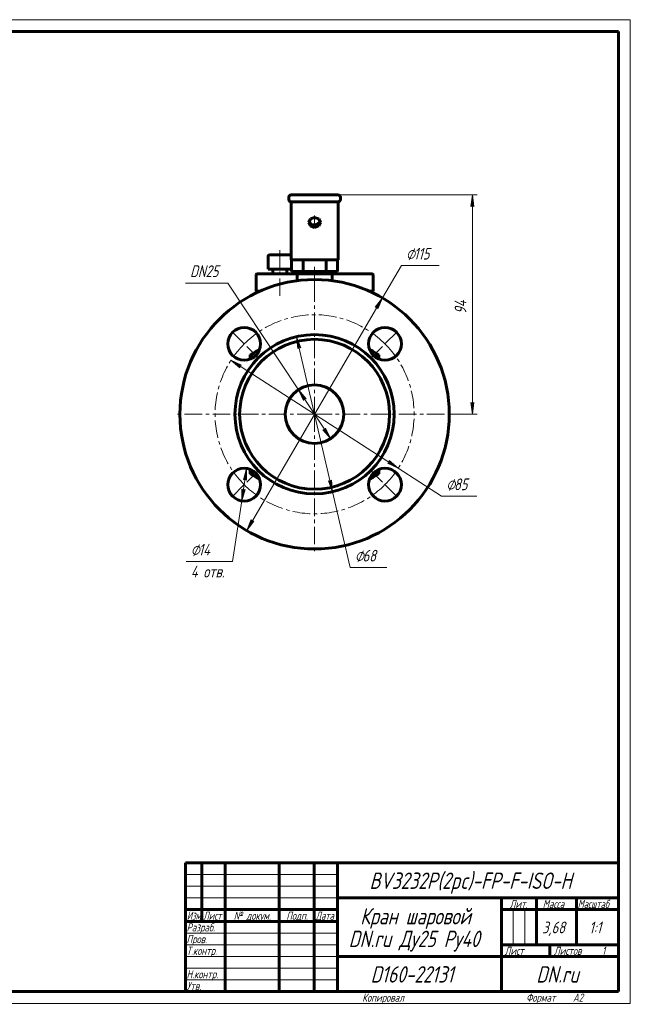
# Model space of a CAD drawing. Header units: millimetres. Extents: x 0 to 594, y 0 to 420.
# Tile 3 of 3: x 333 to 594, y 0 to 420. Entities that reach past the tile are written whole.
import ezdxf

# ---------------------------------------------------------------- set-up
doc = ezdxf.new("R2010")
doc.units = ezdxf.units.MM
for name, pattern in [('K5LT_AXLED', [12, 7.5, -1.5, 1.5, -1.5]), ('K5LT_BASIC', [0]), ('K5LT_THIN', [0])]:
    doc.linetypes.add(name, pattern=pattern)
doc.layers.add('Системный слой', color=7, linetype='Continuous')
doc.layers.add('Системный слой (1)', color=251, linetype='Continuous', true_color=0x6c6c6c)
doc.styles.add('KDIMTEXTSTYLE', font='txt', dxfattribs={"width": 0.96, "oblique": 15, "height": 5})
doc.styles.add('KTEXTSTYLE', font='txt', dxfattribs={"width": 0.96, "height": 5})
doc.dimstyles.new('KDIMSTYLE (1.00)', dxfattribs={"dimtxt": 5, "dimasz": 1, "dimexe": 2, "dimexo": 0, "dimgap": 1, "dimtad": 1, "dimtxsty": 'KDIMTEXTSTYLE', "dimsah": 1, "dimcen": 0, "dimdle": 1, "dimadec": 0, "dimazin": 0, "dimtfac": 0.667, "dimtmove": 0, "dimatfit": 3, "dimfxl": 1, "dimtvp": 1, "dimtolj": 1, "dimtzin": 0, "dimarcsym": 0})

# ---------------------------------------------------------------- blocks, each defined once
blk = doc.blocks.new('U10')
at = {"layer": 'Системный слой (1)', "color": 143, "linetype": 'K5LT_BASIC', "lineweight": 60, "true_color": 0x33acca}
for p, q in [((439.71, 313.53), (439.33, 313.52)), ((439.33, 313.52), (440.11, 313.52)), ((442.4, 313.54), (439.71, 313.53)), ((440.11, 313.52), (441.28, 313.51)), ((446.23, 313.54), (442.4, 313.54)), ((448.55, 313.53), (446.23, 313.54)), ((447.38, 313.51), (449.24, 313.52)), ((449.33, 313.52), (448.55, 313.53)), ((449.24, 313.52), (449.33, 313.52))]:
    blk.add_line(p, q, dxfattribs=at)
blk = doc.blocks.new('U11')
at = {"layer": 'Системный слой (1)', "color": 143, "linetype": 'K5LT_BASIC', "lineweight": 60, "true_color": 0x33acca}
for p, q in [((456.68, 333.45), (457.41, 334.98)), ((457.41, 331.92), (456.68, 333.45)), ((457.41, 334.98), (459.18, 335.61)), ((459.18, 335.61), (460.95, 334.98)), ((460.95, 334.98), (461.68, 333.45)), ((461.68, 333.45), (460.95, 331.92)), ((459.18, 331.28), (457.41, 331.92)), ((460.95, 331.92), (459.18, 331.28))]:
    blk.add_line(p, q, dxfattribs=at)
blk = doc.blocks.new('U12')
at = {"layer": 'Системный слой (1)', "color": 143, "linetype": 'K5LT_BASIC', "lineweight": 60, "true_color": 0x33acca}
for p, q in [((456.75, 333.95), (457.87, 332.6)), ((457.87, 332.6), (459.76, 332.34)), ((459.76, 332.34), (461.31, 333.31)), ((461.31, 333.31), (461.61, 333.95))]:
    blk.add_line(p, q, dxfattribs=at)
blk = doc.blocks.new('U13')
at = {"layer": 'Системный слой (1)', "color": 30, "linetype": 'K5LT_AXLED', "lineweight": 18, "true_color": 0xff8000}
for q in [(459.18, 311.02), (399.68, 251.52), (518.68, 251.52), (459.18, 192.02)]:
    blk.add_line((459.18, 251.52), q, dxfattribs=at)
blk = doc.blocks.new('U14')
at = {"layer": 'Системный слой (1)', "color": 30, "linetype": 'K5LT_AXLED', "lineweight": 18, "true_color": 0xff8000}
for p, q in [((429.13, 281.58), (422.77, 287.94)), ((489.23, 281.58), (495.6, 287.94)), ((435.49, 275.21), (429.13, 281.58)), ((482.87, 275.21), (489.23, 281.58)), ((435.49, 227.84), (429.13, 221.47)), ((482.87, 227.84), (489.23, 221.47)), ((429.13, 221.47), (422.77, 215.11)), ((489.23, 221.47), (495.6, 215.11))]:
    blk.add_line(p, q, dxfattribs=at)
for start, end in [(45, 135), (135, 225), (315, 45), (225, 315)]:
    blk.add_arc((459.18, 251.52), 42.5, start, end, dxfattribs=at)
blk = doc.blocks.new('D5')
at = {"layer": 'Системный слой (1)'}
for points in [[(527.24, 340.2), (526.58, 345.2), (525.92, 340.2), (526.58, 340.7)], [(526.58, 251.52), (527.24, 256.52), (526.58, 256.02), (525.92, 256.52)]]:
    blk.add_hatch(color=7, dxfattribs=at).paths.add_polyline_path(points)
at = {"layer": 'Системный слой (1)', "color": 7, "linetype": 'K5LT_THIN', "lineweight": 18, "true_color": 0xffffff}
for p, q in [((469.18, 345.2), (528.58, 345.2)), ((525.92, 340.2), (526.58, 345.2)), ((526.58, 345.2), (527.24, 340.2)), ((526.58, 340.7), (525.92, 340.2)), ((527.24, 340.2), (526.58, 340.7)), ((526.58, 251.52), (525.92, 256.52)), ((525.92, 256.52), (526.58, 256.02)), ((526.58, 256.02), (527.24, 256.52)), ((527.24, 256.52), (526.58, 251.52)), ((516.68, 251.52), (528.58, 251.52))]:
    blk.add_line(p, q, dxfattribs=at)
blk.add_wipeout([(525.58, 294.34), (518.2, 294.34), (518.2, 302.06), (525.58, 302.06)]).dxf.layer = 'Системный слой (1)'
blk.add_line((526.58, 345.2), (526.58, 251.52), dxfattribs=at)
at = {"layer": 'Системный слой (1)', "color": 7, "insert": (518.99, 294.34), "char_height": 5, "attachment_point": 1, "rotation": 90, "style": 'KTEXTSTYLE'}
blk.add_mtext('\\fArial|b0|c204|p34;\\H5.0;\\W1.000;\\Q15;\\fGOST Type AU|b0|i0|c204|p34;\\Q15;\\W0.960;94', dxfattribs=at)
blk = doc.blocks.new('KDIMARROW_01')
at = {"layer": 'Системный слой'}
blk.add_hatch(color=0, dxfattribs=at).paths.add_polyline_path([(-5, -0.66), (0, 0), (-5, 0.66), (-4.5, 0)])
at = {"layer": 'Системный слой', "color": 0, "linetype": 'K5LT_THIN', "lineweight": 18}
for p, q in [((-4.5, 0), (-5, 0.66)), ((-5, 0.66), (0, 0)), ((0, 0), (-5, -0.66)), ((-5, -0.66), (-4.5, 0))]:
    blk.add_line(p, q, dxfattribs=at)
at = {"layer": 'Системный слой (1)', "color": 0, "linetype": 'K5LT_THIN', "lineweight": 18}
blk.add_line((235.13, 74), (234.13, 74), dxfattribs=at)
blk = doc.blocks.new('D6')
at = {"layer": 'Системный слой (1)'}
for points in [[(486.22, 296.53), (488.17, 301.18), (485.08, 297.2), (485.9, 297.3)], [(430.19, 201.87), (433.28, 205.85), (432.46, 205.75), (432.14, 206.52)]]:
    blk.add_hatch(color=7, dxfattribs=at).paths.add_polyline_path(points)
at = {"layer": 'Системный слой (1)', "color": 7, "linetype": 'K5LT_THIN', "lineweight": 18, "true_color": 0xffffff}
for p, q in [((430.19, 201.87), (488.17, 301.18)), ((485.08, 297.2), (488.17, 301.18)), ((488.17, 301.18), (486.22, 296.53)), ((485.9, 297.3), (485.08, 297.2)), ((486.22, 296.53), (485.9, 297.3)), ((430.19, 201.87), (432.14, 206.52)), ((432.14, 206.52), (432.46, 205.75)), ((433.28, 205.85), (430.19, 201.87)), ((432.46, 205.75), (433.28, 205.85))]:
    blk.add_line(p, q, dxfattribs=at)
blk.add_wipeout([(498.23, 315.99), (498.23, 323.37), (509.89, 323.37), (509.89, 315.99)]).dxf.layer = 'Системный слой (1)'
for p, q in [((488.17, 301.18), (496.23, 314.99)), ((496.23, 314.99), (512.37, 314.99))]:
    blk.add_line(p, q, dxfattribs=at)
at = {"layer": 'Системный слой (1)', "color": 7, "char_height": 5, "attachment_point": 1, "style": 'KTEXTSTYLE'}
for s, insert in [('\\fArial|b0|c204|p34;\\H5.0;\\W1.000;\\Q15;\\fGOST Type AU|b0|i0|c204|p34;\\Q15;\\W0.960;⌀', (498.23, 322.58)), ('\\fArial|b0|c204|p34;\\H5.0;\\W1.000;\\Q15;\\fGOST Type AU|b0|i0|c204|p34;\\Q15;\\W0.960;115', (501.54, 322.58))]:
    blk.add_mtext(s, dxfattribs=dict(at, insert=insert))
blk = doc.blocks.new('D7')
at = {"layer": 'Системный слой (1)'}
for points in [[(428.03, 272.42), (423.48, 274.58), (427.32, 271.31), (427.26, 272.14)], [(494.89, 228.47), (491.04, 231.74), (491.11, 230.91), (490.33, 230.63)]]:
    blk.add_hatch(color=7, dxfattribs=at).paths.add_polyline_path(points)
at = {"layer": 'Системный слой (1)', "color": 7, "linetype": 'K5LT_THIN', "lineweight": 18, "true_color": 0xffffff}
for p, q in [((423.48, 274.58), (428.03, 272.42)), ((427.32, 271.31), (423.48, 274.58)), ((423.48, 274.58), (494.89, 228.47)), ((428.03, 272.42), (427.26, 272.14)), ((427.26, 272.14), (427.32, 271.31)), ((491.11, 230.91), (491.04, 231.74)), ((491.04, 231.74), (494.89, 228.47)), ((490.33, 230.63), (491.11, 230.91)), ((494.89, 228.47), (490.33, 230.63))]:
    blk.add_line(p, q, dxfattribs=at)
blk.add_wipeout([(515.39, 217.52), (515.39, 224.91), (526.03, 224.91), (526.03, 217.52)]).dxf.layer = 'Системный слой (1)'
for p, q in [((494.89, 228.47), (513.39, 216.52)), ((513.39, 216.52), (528.47, 216.52))]:
    blk.add_line(p, q, dxfattribs=at)
at = {"layer": 'Системный слой (1)', "color": 7, "char_height": 5, "attachment_point": 1, "style": 'KTEXTSTYLE'}
for s, insert in [('\\fArial|b0|c204|p34;\\H5.0;\\W1.000;\\Q15;\\fGOST Type AU|b0|i0|c204|p34;\\Q15;\\W0.960;⌀', (515.39, 224.11)), ('\\fArial|b0|c204|p34;\\H5.0;\\W1.000;\\Q15;\\fGOST Type AU|b0|i0|c204|p34;\\Q15;\\W0.960;85', (518.7, 224.11))]:
    blk.add_mtext(s, dxfattribs=dict(at, insert=insert))
blk = doc.blocks.new('D8')
at = {"layer": 'Системный слой (1)'}
for points in [[(453.27, 279.92), (451.5, 284.65), (451.99, 279.63), (452.52, 280.26)], [(466.86, 218.4), (466.37, 223.42), (465.85, 222.79), (465.09, 223.13)]]:
    blk.add_hatch(color=7, dxfattribs=at).paths.add_polyline_path(points)
at = {"layer": 'Системный слой (1)', "color": 7, "linetype": 'K5LT_THIN', "lineweight": 18, "true_color": 0xffffff}
for p, q in [((451.5, 284.65), (453.27, 279.92)), ((451.99, 279.63), (451.5, 284.65)), ((451.5, 284.65), (466.86, 218.4)), ((452.52, 280.26), (451.99, 279.63)), ((453.27, 279.92), (452.52, 280.26)), ((466.86, 218.4), (465.09, 223.13)), ((465.09, 223.13), (465.85, 222.79)), ((465.85, 222.79), (466.37, 223.42)), ((466.37, 223.42), (466.86, 218.4))]:
    blk.add_line(p, q, dxfattribs=at)
blk.add_wipeout([(476.37, 187.04), (476.37, 194.42), (487.52, 194.42), (487.52, 187.04)]).dxf.layer = 'Системный слой (1)'
for p, q in [((466.86, 218.4), (474.37, 186.04)), ((474.37, 186.04), (489.98, 186.04))]:
    blk.add_line(p, q, dxfattribs=at)
at = {"layer": 'Системный слой (1)', "color": 7, "char_height": 5, "attachment_point": 1, "style": 'KTEXTSTYLE'}
for s, insert in [('\\fArial|b0|c204|p34;\\H5.0;\\W1.000;\\Q15;\\fGOST Type AU|b0|i0|c204|p34;\\Q15;\\W0.960;⌀', (476.37, 193.63)), ('\\fArial|b0|c204|p34;\\H5.0;\\W1.000;\\Q15;\\fGOST Type AU|b0|i0|c204|p34;\\Q15;\\W0.960;68', (479.68, 193.63))]:
    blk.add_mtext(s, dxfattribs=dict(at, insert=insert))
blk = doc.blocks.new('D9')
at = {"layer": 'Системный слой (1)'}
for points in [[(455.59, 258.14), (452.28, 261.95), (454.49, 257.42), (454.77, 258.2)], [(466.08, 241.1), (463.87, 245.63), (463.6, 244.85), (462.77, 244.91)]]:
    blk.add_hatch(color=7, dxfattribs=at).paths.add_polyline_path(points)
at = {"layer": 'Системный слой (1)', "color": 7, "linetype": 'K5LT_THIN', "lineweight": 18, "true_color": 0xffffff}
for p, q in [((452.28, 261.95), (422.13, 307.52)), ((452.28, 261.95), (455.59, 258.14)), ((454.49, 257.42), (452.28, 261.95)), ((466.08, 241.1), (452.28, 261.95)), ((454.77, 258.2), (454.49, 257.42)), ((455.59, 258.14), (454.77, 258.2)), ((466.08, 241.1), (462.77, 244.91)), ((462.77, 244.91), (463.6, 244.85)), ((463.6, 244.85), (463.87, 245.63)), ((463.87, 245.63), (466.08, 241.1))]:
    blk.add_line(p, q, dxfattribs=at)
blk.add_wipeout([(406.01, 308.52), (406.01, 315.91), (419.56, 315.91), (419.56, 308.52)]).dxf.layer = 'Системный слой (1)'
blk.add_line((422.13, 307.52), (404.01, 307.52), dxfattribs=at)
at = {"layer": 'Системный слой (1)', "color": 7, "insert": (406.01, 315.11), "char_height": 5, "attachment_point": 1, "style": 'KTEXTSTYLE'}
blk.add_mtext('\\fArial|b0|c204|p34;\\H5.0;\\W1.000;\\Q15;\\fGOST Type AU|b0|i0|c204|p34;\\Q15;\\W0.960;DN25', dxfattribs=at)
blk = doc.blocks.new('D10')
at = {"layer": 'Системный слой (1)'}
for points in [[(430.08, 223.35), (430.17, 228.39), (428.78, 223.55), (429.5, 223.94)], [(428.09, 214.55), (429.48, 219.4), (428.76, 219), (428.18, 219.59)]]:
    blk.add_hatch(color=7, dxfattribs=at).paths.add_polyline_path(points)
at = {"layer": 'Системный слой (1)', "color": 7, "linetype": 'K5LT_THIN', "lineweight": 18, "true_color": 0xffffff}
for p, q in [((430.17, 228.39), (428.09, 214.55)), ((428.78, 223.55), (430.17, 228.39)), ((430.17, 228.39), (430.08, 223.35)), ((429.5, 223.94), (428.78, 223.55)), ((430.08, 223.35), (429.5, 223.94)), ((428.09, 214.55), (428.18, 219.59)), ((429.48, 219.4), (428.09, 214.55)), ((428.18, 219.59), (428.76, 219)), ((428.76, 219), (429.48, 219.4)), ((428.09, 214.55), (424.18, 188.63))]:
    blk.add_line(p, q, dxfattribs=at)
blk.add_wipeout([(406.3, 180.24), (406.3, 197.01), (421.54, 197.01), (421.54, 180.24)]).dxf.layer = 'Системный слой (1)'
blk.add_line((424.18, 188.63), (404.3, 188.63), dxfattribs=at)
at = {"layer": 'Системный слой (1)', "color": 7, "char_height": 5, "attachment_point": 1, "style": 'KTEXTSTYLE'}
for s, insert in [('\\fArial|b0|c204|p34;\\H5.0;\\W1.000;\\Q15;\\fGOST Type AU|b0|i0|c204|p34;\\Q15;\\W0.960;⌀', (406.3, 196.21)), ('\\fArial|b0|c204|p34;\\H5.0;\\W1.000;\\Q15;\\fGOST Type AU|b0|i0|c204|p34;\\Q15;\\W0.960;14', (409.61, 196.21)), ('\\fArial|b0|c204|p34;\\H5.0;\\W1.000;\\Q15;\\fGOST Type AU|b0|i0|c204|p34;\\Q15;\\W0.960;4 отв.', (406.3, 186.83))]:
    blk.add_mtext(s, dxfattribs=dict(at, insert=insert))
blk = doc.blocks.new('U31')
at = {"color": 7, "linetype": 'K5LT_THIN', "lineweight": 18, "true_color": 0xffffff}
for p, q in [((0, 420), (594, 420)), ((594, 420), (594, 0)), ((404, 55), (469, 55)), ((404, 50), (469, 50)), ((404, 45), (469, 45)), ((543.96, 25), (543.96, 40)), ((548.98, 25), (548.98, 40)), ((404, 30), (469, 30)), ((404, 25), (469, 25)), ((404, 20), (469, 20)), ((404, 15), (469, 15)), ((404, 10), (469, 10)), ((594, 0), (0, 0))]:
    blk.add_line(p, q, dxfattribs=at)
at = {"color": 143, "linetype": 'K5LT_BASIC', "lineweight": 60, "true_color": 0x33acca}
for p, q in [((20, 415), (589, 415)), ((589, 415), (589, 5)), ((404, 60), (589, 60)), ((404, 5), (404, 60)), ((411, 35), (411, 60)), ((421, 5), (421, 60)), ((444, 5), (444, 60)), ((459, 5), (459, 60)), ((469, 5), (469, 60)), ((469, 45), (589, 45)), ((539, 5), (539, 45)), ((554, 25), (554, 45)), ((571, 25), (571, 45)), ((404, 40), (469, 40)), ((539, 40), (554, 40)), ((554, 40), (589, 40)), ((404, 35), (469, 35)), ((539, 25), (589, 25)), ((559.57, 20), (559.57, 25)), ((469, 20), (539, 20)), ((539, 20), (589, 20)), ((589, 5), (20, 5))]:
    blk.add_line(p, q, dxfattribs=at)
at = {"color": 7, "attachment_point": 1, "style": 'KTEXTSTYLE'}
for s, insert, char_height in [('\\fArial|b0|c204|p34;\\H5.0;\\W1.000;\\Q15;\\fGOST Type AU|b0|i0|c204|p34;\\Q15;\\W0.960;\\H7.00;BV3232P(2pc)-FP-F-ISO-H', (482.63, 55.86), 7), ('\\fArial|b0|c204|p34;\\H5.0;\\W1.000;\\Q15;\\fGOST Type AU|b0|i0|c204|p34;\\Q15;\\W0.960;\\H3.50;Лит.', (542.47, 44.18), 3.5), ('\\fArial|b0|c204|p34;\\H5.0;\\W1.000;\\Q15;\\fGOST Type AU|b0|i0|c204|p34;\\Q15;\\W0.960;\\H3.50;Масса', (556.58, 44.18), 3.5), ('\\fArial|b0|c204|p34;\\H5.0;\\W1.000;\\Q15;\\fGOST Type AU|b0|i0|c204|p34;\\Q15;\\W0.926;\\H3.50;Масштаб', (571.52, 44.18), 3.5), ('\\fArial|b0|c204|p34;\\H5.0;\\W1.000;\\Q15;\\fGOST Type AU|b0|i0|c204|p34;\\Q15;\\W0.786;\\H3.50;Изм.', (404.62, 39.18), 3.5), ('\\fArial|b0|c204|p34;\\H5.0;\\W1.000;\\Q15;\\fGOST Type AU|b0|i0|c204|p34;\\Q15;\\W0.800;\\H3.50;Лист', (411.61, 39.18), 3.5), ('\\fArial|b0|c204|p34;\\H5.0;\\W1.000;\\Q15;\\fGOST Type AU|b0|i0|c204|p34;\\Q15;\\W0.960;\\H3.50;№ докум.', (424.63, 39.18), 3.5), ('\\fArial|b0|c204|p34;\\H5.0;\\W1.000;\\Q15;\\fGOST Type AU|b0|i0|c204|p34;\\Q15;\\W0.960;\\H3.50;Подп.', (447.1, 39.18), 3.5), ('\\fArial|b0|c204|p34;\\H5.0;\\W1.000;\\Q15;\\fGOST Type AU|b0|i0|c204|p34;\\Q15;\\W0.800;\\H3.50;Дата', (459.61, 39.18), 3.5), ('\\fArial|b0|c204|p34;\\H5.0;\\W1.000;\\Q15;\\fGOST Type AU|b0|i0|c204|p34;\\Q15;\\W0.960;\\H7.00;Кран шаровой', (478.65, 40.69), 7), ('\\fArial|b0|c204|p34;\\H5.0;\\W1.000;\\Q15;\\fGOST Type AU|b0|i0|c204|p34;\\Q15;\\W0.960;\\H3.50;Разраб.', (404.5, 34.18), 3.5), ('\\fArial|b0|c204|p34;\\H5.0;\\W1.000;\\Q15;\\fGOST Type AU|b0|i0|c204|p34;\\Q15;\\W0.960;3,68', (556.36, 34.9), 5), ('\\fArial|b0|c204|p34;\\H5.0;\\W1.000;\\Q15;\\fGOST Type AU|b0|i0|c204|p34;\\Q15;\\W0.960;{\\c16737820;1:1}', (576.44, 34.9), 5), ('\\fArial|b0|c204|p34;\\H5.0;\\W1.000;\\Q15;\\fGOST Type AU|b0|i0|c204|p34;\\Q15;\\W0.960;\\H7.00;DN.ru Ду25 Ру40', (473.74, 31.02), 7), ('\\fArial|b0|c204|p34;\\H5.0;\\W1.000;\\Q15;\\fGOST Type AU|b0|i0|c204|p34;\\Q15;\\W0.960;\\H3.50;Пров.', (404.5, 29.18), 3.5), ('\\fArial|b0|c204|p34;\\H5.0;\\W1.000;\\Q15;\\fGOST Type AU|b0|i0|c204|p34;\\Q15;\\W0.960;\\H3.50;Т.контр.', (404.5, 24.18), 3.5), ('\\fArial|b0|c204|p34;\\H5.0;\\W1.000;\\Q15;\\fGOST Type AU|b0|i0|c204|p34;\\Q15;\\W0.960;\\H3.50;Лист', (540.32, 24.18), 3.5), ('\\fArial|b0|c204|p34;\\H5.0;\\W1.000;\\Q15;\\fGOST Type AU|b0|i0|c204|p34;\\Q15;\\W0.960;\\H3.50;Листов', (561.36, 24.18), 3.5), ('\\fArial|b0|c204|p34;\\H5.0;\\W1.000;\\Q15;\\fGOST Type AU|b0|i0|c204|p34;\\Q15;\\W0.960;\\H3.50;1', (581.91, 24.18), 3.5), ('\\fArial|b0|c204|p34;\\H5.0;\\W1.000;\\Q15;\\fGOST Type AU|b0|i0|c204|p34;\\Q15;\\W0.960;\\H3.50;Н.контр.', (404.5, 14.18), 3.5), ('\\fArial|b0|c204|p34;\\H5.0;\\W1.000;\\Q15;\\fGOST Type AU|b0|i0|c204|p34;\\Q15;\\W0.960;\\H7.00;D160-22131', (483.09, 15.86), 7), ('\\fArial|b0|c204|p34;\\H5.0;\\W1.000;\\Q15;\\fGOST Type AU|b0|i0|c204|p34;\\Q15;\\W0.960;\\H7.00;DN.ru', (553.84, 15.86), 7), ('\\fArial|b0|c204|p34;\\H5.0;\\W1.000;\\Q15;\\fGOST Type AU|b0|i0|c204|p34;\\Q15;\\W0.960;\\H3.50;Утв.', (404.5, 9.18), 3.5), ('\\fArial|b0|c204|p34;\\H5.0;\\W1.000;\\Q15;\\fGOST Type AU|b0|i0|c204|p34;\\Q15;\\W0.960;\\H3.50;Копировал', (479.5, 4.18), 3.5), ('\\fArial|b0|c204|p34;\\H5.0;\\W1.000;\\Q15;\\fGOST Type AU|b0|i0|c204|p34;\\Q15;\\W0.960;\\H3.50;Формат', (549.5, 4.18), 3.5), ('\\fArial|b0|c204|p34;\\H5.0;\\W1.000;\\Q15;\\fGOST Type AU|b0|i0|c204|p34;\\Q15;\\W0.960;\\H3.50;A2', (569.5, 4.18), 3.5)]:
    blk.add_mtext(s, dxfattribs=dict(at, insert=insert, char_height=char_height))

msp = doc.modelspace()

# ---------------------------------------------------------------- linework, layer by layer
at = {"layer": 'Системный слой (1)', "color": 143, "linetype": 'K5LT_BASIC', "lineweight": 60, "true_color": 0x33acca}
for p, q in [((469.181, 345.201), (449.181, 345.201)), ((448.181, 344.201), (448.181, 343.201)), ((449.181, 342.201), (469.181, 342.201)), ((449.181, 341.471), (449.181, 342.201)), ((449.181, 319.49), (449.181, 341.471)), ((469.181, 341.471), (469.181, 342.201)), ((469.181, 341.471), (469.181, 319.49)), ((470.181, 343.201), (470.181, 344.201)), ((439.332, 318.925), (439.332, 313.525)), ((449.181, 317.49), (449.181, 319.49)), ((469.181, 317.49), (449.181, 317.49)), ((449.332, 317.49), (449.332, 313.525)), ((449.366, 317.49), (449.366, 312.49)), ((454.274, 317.49), (454.274, 312.49)), ((464.089, 317.49), (464.089, 312.49)), ((468.996, 317.49), (468.996, 312.49)), ((469.181, 319.49), (469.181, 317.49)), ((439.181, 311.525), (434.681, 311.525)), ((451.181, 311.525), (439.181, 311.525)), ((441.332, 313.425), (441.332, 311.525)), ((447.332, 313.425), (447.332, 311.525)), ((447.421, 313.524), (447.418, 313.524)), ((449.366, 312.49), (454.274, 312.49)), ((467.181, 311.525), (451.181, 311.525)), ((453.181, 311.525), (453.181, 312.49)), ((454.274, 312.49), (464.089, 312.49)), ((464.089, 312.49), (468.996, 312.49)), ((465.181, 311.525), (465.181, 312.49)), ((479.181, 311.525), (467.181, 311.525)), ((483.681, 311.525), (479.181, 311.525)), ((434.181, 304.025), (434.181, 311.025)), ((451.681, 308.534), (451.681, 311.025)), ((466.681, 308.534), (466.681, 311.025)), ((484.181, 304.025), (484.181, 311.025)), ((434.181, 304.025), (435.729, 304.025)), ((482.633, 304.025), (484.181, 304.025)), ((431.681, 276.912), (434.181, 278.355)), ((434.181, 278.355), (435.731, 279.25)), ((482.631, 279.25), (484.181, 278.355)), ((484.181, 278.355), (486.681, 276.912)), ((431.681, 275.059), (431.681, 276.912)), ((486.681, 276.912), (486.681, 275.059)), ((431.681, 226.138), (431.681, 227.991)), ((486.681, 227.991), (486.681, 226.138)), ((434.181, 224.695), (431.681, 226.138)), ((435.731, 223.8), (434.181, 224.695)), ((484.181, 224.695), (482.631, 223.8)), ((486.681, 226.138), (484.181, 224.695))]:
    msp.add_line(p, q, dxfattribs=at)
at = {"layer": 'Системный слой (1)', "color": 30, "linetype": 'K5LT_AXLED', "lineweight": 18, "true_color": 0xff8000}
for p, q in [((459.181, 336.446), (459.181, 331.446)), ((444.332, 321.525), (444.332, 302.025)), ((459.181, 314.49), (459.181, 305.411))]:
    msp.add_line(p, q, dxfattribs=at)
at = {"layer": 'Системный слой (1)', "color": 143, "linetype": 'K5LT_BASIC', "lineweight": 60, "true_color": 0x33acca}
for centre, radius in [((459.181, 251.525), 57.5), ((429.129, 281.577), 7), ((489.233, 281.577), 7), ((459.181, 251.525), 34), ((459.181, 251.525), 32), ((459.181, 251.525), 12.5), ((429.129, 221.473), 7), ((489.233, 221.473), 7)]:
    msp.add_circle(centre, radius, dxfattribs=at)
for centre, radius, start, end in [((449.181, 344.201), 1, 90, 180), ((469.181, 344.201), 1, 0, 90), ((449.181, 343.201), 1, 180, 270), ((469.181, 343.201), 1, 270, 0), ((434.681, 311.025), 0.5, 90, 180), ((451.181, 311.025), 0.5, 0, 90), ((467.181, 311.025), 0.5, 90, 180), ((483.681, 311.025), 0.5, 0, 90), ((436.681, 274.025), 5, 102.49073, 167.50927), ((481.681, 274.025), 5, 12.49073, 77.50927), ((436.681, 229.025), 5, 192.49073, 257.50927), ((481.681, 229.025), 5, 282.49073, 347.50927)]:
    msp.add_arc(centre, radius, start, end, dxfattribs=at)
for points, knots in [([(439.332, 318.925), (439.332, 318.95), (439.334, 318.975), (439.34, 319.025), (439.345, 319.05), (439.357, 319.098), (439.365, 319.122), (439.383, 319.169), (439.394, 319.192), (439.418, 319.235), (439.432, 319.257), (439.461, 319.297), (439.477, 319.317), (439.511, 319.353), (439.529, 319.371), (439.568, 319.403), (439.588, 319.417), (439.63, 319.444), (439.652, 319.456), (439.697, 319.478), (439.72, 319.487), (439.767, 319.502), (439.79, 319.508), (439.83, 319.517), (439.846, 319.519), (439.864, 319.521), (439.87, 319.522), (439.88, 319.523), (439.884, 319.523), (439.892, 319.524), (439.894, 319.524), (439.9, 319.525), (439.902, 319.525), (439.908, 319.525), (439.91, 319.525), (439.915, 319.525), (439.917, 319.525), (439.922, 319.526), (439.924, 319.526), (439.932, 319.526), (439.937, 319.526), (439.948, 319.527), (439.954, 319.527), (439.965, 319.527), (439.971, 319.527), (439.999, 319.528), (440.023, 319.528), (440.094, 319.529), (440.147, 319.53), (440.249, 319.531), (440.29, 319.531), (440.413, 319.532), (440.501, 319.533), (440.696, 319.534), (440.803, 319.534), (441.035, 319.535), (441.16, 319.536), (441.427, 319.537), (441.568, 319.537), (441.864, 319.538), (442.019, 319.538), (442.34, 319.539), (442.507, 319.539), (442.848, 319.54), (443.023, 319.54), (443.38, 319.54), (443.561, 319.54), (443.938, 319.54), (444.135, 319.541), (444.332, 319.541)], [0, 0, 0, 0, 0.2153892, 0.2153892, 0.4307511, 0.4307511, 0.6460702, 0.6460702, 0.86138, 0.86138, 1.0766647, 1.0766647, 1.2919166, 1.2919166, 1.5071413, 1.5071413, 1.7223487, 1.7223487, 1.9375278, 1.9375278, 2.1529184, 2.1529184, 2.3726657, 2.3726657, 2.5610864, 2.5610864, 2.6652477, 2.6652477, 2.7860753, 2.7860753, 2.889974, 2.889974, 2.9938727, 2.9938727, 3.1188802, 3.1188802, 3.2438876, 3.2438876, 3.3688951, 3.3688951, 3.6814242, 3.6814242, 3.9939532, 3.9939532, 4.3064823, 4.3064823, 5.287307, 5.287307, 6.7949772, 6.7949772, 7.7110299, 7.7110299, 9.2812942, 9.2812942, 10.8508657, 10.8508657, 12.4261886, 12.4261886, 14.0018881, 14.0018881, 15.5791357, 15.5791357, 17.1568158, 17.1568158, 18.735176, 18.735176, 20.3138793, 20.3138793, 21.9994033, 21.9994033, 21.9994033, 21.9994033]), ([(444.332, 319.541), (444.516, 319.541), (444.701, 319.54), (445.067, 319.54), (445.248, 319.54), (445.606, 319.54), (445.781, 319.54), (446.124, 319.539), (446.291, 319.539), (446.614, 319.538), (446.77, 319.538), (447.068, 319.537), (447.21, 319.537), (447.479, 319.536), (447.606, 319.535), (447.84, 319.534), (447.949, 319.534), (448.147, 319.533), (448.236, 319.532), (448.393, 319.531), (448.462, 319.53), (448.576, 319.529), (448.622, 319.529), (448.676, 319.528), (448.691, 319.527), (448.719, 319.527), (448.73, 319.526), (448.748, 319.525), (448.752, 319.525), (448.759, 319.525), (448.761, 319.525), (448.766, 319.524), (448.769, 319.524), (448.775, 319.524), (448.778, 319.523), (448.786, 319.523), (448.79, 319.522), (448.804, 319.521), (448.814, 319.52), (448.836, 319.516), (448.846, 319.514), (448.866, 319.51), (448.877, 319.507), (448.91, 319.498), (448.933, 319.491), (448.978, 319.473), (449.001, 319.462), (449.045, 319.437), (449.066, 319.424), (449.107, 319.394), (449.126, 319.378), (449.157, 319.349), (449.169, 319.336), (449.181, 319.323)], [0, 0, 0, 0, 1.5794879, 1.5794879, 3.1589724, 3.1589724, 4.7384863, 4.7384863, 6.3168662, 6.3168662, 7.8946534, 7.8946534, 9.471915, 9.471915, 11.0479776, 11.0479776, 12.623102, 12.623102, 14.1942033, 14.1942033, 15.762705, 15.762705, 17.2937612, 17.2937612, 18.0129525, 18.0129525, 18.7321439, 18.7321439, 18.9629084, 18.9629084, 19.0672546, 19.0672546, 19.1716008, 19.1716008, 19.2720943, 19.2720943, 19.3725877, 19.3725877, 19.5365523, 19.5365523, 19.6414427, 19.6414427, 19.7459075, 19.7459075, 19.9548371, 19.9548371, 20.1728166, 20.1728166, 20.3879597, 20.3879597, 20.6031217, 20.6031217, 20.7564711, 20.7564711, 20.7564711, 20.7564711]), ([(441.244, 313.524), (441.244, 313.524), (441.244, 313.524), (441.243, 313.524), (441.243, 313.524), (441.243, 313.524), (441.243, 313.524), (441.243, 313.524), (441.243, 313.524), (441.243, 313.524), (441.243, 313.524), (441.244, 313.524), (441.244, 313.524), (441.245, 313.524), (441.245, 313.524), (441.245, 313.524), (441.246, 313.524), (441.246, 313.524), (441.246, 313.524), (441.246, 313.524), (441.246, 313.524), (441.247, 313.524), (441.247, 313.524), (441.249, 313.523), (441.25, 313.523), (441.255, 313.522), (441.26, 313.521), (441.272, 313.517), (441.276, 313.515), (441.281, 313.512), (441.282, 313.511), (441.286, 313.509), (441.289, 313.507), (441.295, 313.503), (441.298, 313.5), (441.304, 313.495), (441.307, 313.491), (441.312, 313.485), (441.315, 313.482), (441.319, 313.475), (441.321, 313.471), (441.325, 313.463), (441.326, 313.459), (441.329, 313.451), (441.33, 313.447), (441.331, 313.439), (441.332, 313.435), (441.332, 313.429), (441.332, 313.427), (441.332, 313.425)], [0, 0, 0, 0, 0.6722599, 0.6722599, 1.3445197, 1.3445197, 2.0167796, 2.0167796, 2.6890394, 2.6890394, 3.6417054, 3.6417054, 4.1931136, 4.1931136, 4.4803532, 4.4803532, 4.5943713, 4.5943713, 4.7083893, 4.7083893, 4.8711105, 4.8711105, 5.1965527, 5.1965527, 5.8474373, 5.8474373, 7.1492064, 7.1492064, 7.778482, 7.778482, 7.9047791, 7.9047791, 8.3066648, 8.3066648, 8.8154729, 8.8154729, 9.3121445, 9.3121445, 9.8065502, 9.8065502, 10.298793, 10.298793, 10.790028, 10.790028, 11.2808013, 11.2808013, 11.7708961, 11.7708961, 12, 12, 12, 12]), ([(447.418, 313.524), (447.417, 313.524), (447.416, 313.524), (447.41, 313.522), (447.407, 313.522), (447.397, 313.519), (447.392, 313.517), (447.385, 313.513), (447.383, 313.512), (447.379, 313.51), (447.378, 313.509), (447.373, 313.506), (447.369, 313.503), (447.363, 313.497), (447.36, 313.495), (447.355, 313.488), (447.352, 313.485), (447.347, 313.478), (447.345, 313.474), (447.341, 313.467), (447.34, 313.463), (447.337, 313.455), (447.336, 313.451), (447.334, 313.443), (447.333, 313.439), (447.332, 313.432), (447.332, 313.428), (447.332, 313.425)], [0, 0, 0, 0, 1.4132015, 1.4132015, 2.7241021, 2.7241021, 3.6132789, 3.6132789, 3.9995669, 3.9995669, 4.2821906, 4.2821906, 4.9075798, 4.9075798, 5.5209946, 5.5209946, 6.124906, 6.124906, 6.7268238, 6.7268238, 7.3267059, 7.3267059, 7.9258412, 7.9258412, 8.5246882, 8.5246882, 9, 9, 9, 9])]:
    msp.add_open_spline(points, degree=3, knots=knots, dxfattribs=at)

# ---------------------------------------------------------------- block references
at = {"layer": 'Системный слой (1)'}
for name in ['U11', 'U12', 'U10', 'U13', 'U14']:
    msp.add_blockref(name, (0, 0), dxfattribs=at)

# ---------------------------------------------------------------- next in the draw order: dimensions: what is measured, and where the dimension line sits
at = {"layer": 'Системный слой (1)', "color": 7}
dim = msp.add_linear_dim(base=(526.579, 345.201), p1=(516.681, 251.525), p2=(469.181, 345.201), angle=90, dimstyle='KDIMSTYLE (1.00)', override={"dimexo": 0, "dimpost": '\\fGOST Type AU|b0|c204|p34;\\H5.0;\\W0.960;\\Q15;<>', "dimblk1": 'KDIMARROW_01', "dimblk2": 'KDIMARROW_01', "dimse1": 0, "dimse2": 0, "dimclrt": 7, "dimtol": 1, "dimtp": 0, "dimtm": 0, "dimtdec": 5, "dimtolj": 1}, dxfattribs=at)
dim.commit()
dim.dimension.update_dxf_attribs({"geometry": 'D5', "text_midpoint": (526.579, 298.363), "dimtype": 160})

# ---------------------------------------------------------------- next in the draw order: dimensions: what is measured, and where the dimension line sits
dim = msp.add_diameter_dim_2p(p1=(430.191, 201.868), p2=(488.172, 301.182), dimstyle='KDIMSTYLE (1.00)', override={"dimtih": 1, "dimtoh": 1, "dimpost": '\\fGOST Type AU|b0|c204|p34;\\H5.0;\\W0.960;\\Q15;<>', "dimblk1": 'KDIMARROW_01', "dimblk2": 'KDIMARROW_01', "dimclrt": 7, "dimtol": 1, "dimtp": 0, "dimtm": 0, "dimtdec": 5, "dimtmove": 1, "dimatfit": 2, "dimtolj": 1}, dxfattribs=at)
dim.commit()
dim.dimension.update_dxf_attribs({"geometry": 'D6', "text_midpoint": (498.233, 314.99), "dimtype": 163})

# ---------------------------------------------------------------- next in the draw order: dimensions: what is measured, and where the dimension line sits
dim = msp.add_diameter_dim_2p(p1=(423.476, 274.577), p2=(494.886, 228.473), dimstyle='KDIMSTYLE (1.00)', override={"dimtih": 1, "dimtoh": 1, "dimpost": '\\fGOST Type AU|b0|c204|p34;\\H5.0;\\W0.960;\\Q15;<>', "dimblk1": 'KDIMARROW_01', "dimblk2": 'KDIMARROW_01', "dimclrt": 7, "dimtol": 1, "dimtp": 0, "dimtm": 0, "dimtdec": 5, "dimtmove": 1, "dimatfit": 2, "dimtolj": 1}, dxfattribs=at)
dim.commit()
dim.dimension.update_dxf_attribs({"geometry": 'D7', "text_midpoint": (515.394, 216.523), "dimtype": 163})

# ---------------------------------------------------------------- next in the draw order: dimensions: what is measured, and where the dimension line sits
dim = msp.add_diameter_dim_2p(p1=(451.499, 284.646), p2=(466.863, 218.404), dimstyle='KDIMSTYLE (1.00)', override={"dimtih": 1, "dimtoh": 1, "dimpost": '\\fGOST Type AU|b0|c204|p34;\\H5.0;\\W0.960;\\Q15;<>', "dimblk1": 'KDIMARROW_01', "dimblk2": 'KDIMARROW_01', "dimclrt": 7, "dimtol": 1, "dimtp": 0, "dimtm": 0, "dimtdec": 5, "dimtmove": 1, "dimatfit": 2, "dimtolj": 1}, dxfattribs=at)
dim.commit()
dim.dimension.update_dxf_attribs({"geometry": 'D8', "text_midpoint": (476.37, 186.039), "dimtype": 163})
dim = msp.add_diameter_dim_2p(p1=(430.172, 228.395), p2=(428.086, 214.551), dimstyle='KDIMSTYLE (1.00)', override={"dimtih": 1, "dimtoh": 1, "dimpost": '\\fGOST Type AU|b0|c204|p34;\\H5.0;\\W0.960;\\Q15;<>\\X\\fGOST Type AU|b0|c204|p34;\\H5.0;\\W0.960;\\Q15;\\fGOST Type AU|b0|i0|c204|p34;\\Q15;4 отв.', "dimblk1": 'KDIMARROW_01', "dimblk2": 'KDIMARROW_01', "dimclrt": 7, "dimtol": 1, "dimtp": 0, "dimtm": 0, "dimtdec": 5, "dimtmove": 1, "dimatfit": 2, "dimtolj": 1}, dxfattribs=at)
dim.commit()
dim.dimension.update_dxf_attribs({"geometry": 'D10', "text_midpoint": (422.18, 188.627)})

# ---------------------------------------------------------------- next in the draw order: dimensions: what is measured, and where the dimension line sits
dim = msp.add_diameter_dim_2p(p1=(466.079, 241.1), p2=(452.284, 261.95), dimstyle='KDIMSTYLE (1.00)', override={"dimtih": 1, "dimtoh": 1, "dimpost": '\\fGOST Type AU|b0|c204|p34;\\H5.0;\\W0.960;\\Q15;<>', "dimblk1": 'KDIMARROW_01', "dimblk2": 'KDIMARROW_01', "dimclrt": 7, "dimtol": 1, "dimtp": 0, "dimtm": 0, "dimtdec": 5, "dimtmove": 1, "dimatfit": 2, "dimtolj": 1}, dxfattribs=at)
dim.commit()
dim.dimension.update_dxf_attribs({"geometry": 'D9', "text_midpoint": (420.129, 307.525), "dimtype": 163})

# ---------------------------------------------------------------- next in the draw order: block references
msp.add_blockref('U31', (0, 0))

doc.saveas('drawing.dxf')
